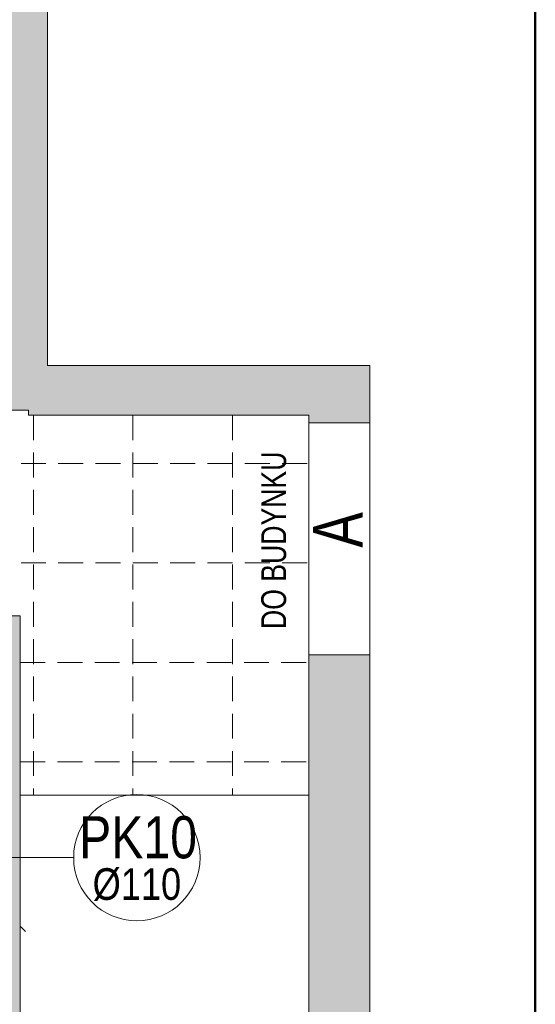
# Model space of a CAD drawing. Header units: millimetres. Extents: x -23540 to 53212, y -37964 to 41185.
# Tile 97 of 203: x -1586 to -1275, y -31832 to -31238. Entities that reach past the tile are written whole.
import ezdxf

# ---------------------------------------------------------------- set-up
doc = ezdxf.new("R2010")
doc.units = ezdxf.units.MM
doc.linetypes.add('DASHEDX2', pattern=[1.5, 1, -0.5])
doc.layers.get('0').update_dxf_attribs({"lineweight": 18})
for name, color, linetype, lineweight in [('Cienka', 7, 'Continuous', 18), ('M_Ramki rysunków', 2, 'Continuous', 18), ('MM_KS_OPISY', 7, 'Continuous', 9), ('PG_PRZERYWANE_ŚREDNIE', 1, 'DASHEDX2', 18), ('PG_ŚCIANY_DZIAŁOWE', 3, 'Continuous', 18)]:
    doc.layers.add(name, color=color, linetype=linetype, lineweight=lineweight)
doc.styles.add('BIKWYM', font='BIKROMSW.SHX', dxfattribs={"width": 0.8})
doc.styles.get("Standard").update_dxf_attribs({"font": 'arial.ttf'})

msp = doc.modelspace()

# ---------------------------------------------------------------- hatches: boundary and pattern name
at = {"layer": 'PG_ŚCIANY_DZIAŁOWE', "true_color": 0x636466, "transparency": 33554610}
h = msp.add_hatch(color=251, dxfattribs=at)
h.dxf.hatch_style = 1
h.paths.add_polyline_path([(-2230.66, -30291.59), (-2225.66, -30291.59), (-2225.66, -30297.09), (-2230.66, -30297.09)])
h.paths.add_polyline_path([(-2237.41, -30196.09), (-2213.91, -30196.09), (-2213.91, -29863.09), (-2173.91, -29863.09), (-2173.91, -29849.09), (-2133.41, -29849.09), (-2133.41, -29791.84), (-2186.41, -29791.84), (-2186.41, -29662.84), (-2237.41, -29662.84)])
h.paths.add_polyline_path([(-2213.91, -30297.09), (-2225.66, -30297.09), (-2225.66, -30291.59), (-2230.66, -30291.59), (-2230.66, -30297.09), (-2237.41, -30297.09), (-2237.41, -31250.84), (-2042.28, -31250.84), (-2042.28, -31290.59), (-2022.41, -31290.59), (-2022.41, -31473.84), (-1737.41, -31473.84), (-1737.41, -31458.84), (-2007.41, -31458.84), (-2007.41, -31250.84), (-1619.41, -31250.84), (-1619.41, -31473.84), (-1580.41, -31473.84), (-1580.41, -31476.84), (-1450.35, -31476.84), (-1411.41, -31476.84), (-1374.48, -31446.84), (-1568.91, -31446.84), (-1568.91, -31225.84), (-2213.91, -31225.84), (-2213.91, -30665.09), (-2032.41, -30665.09), (-2032.41, -30643.59), (-2213.91, -30643.59), (-2213.91, -30461.09), (-2198.91, -30461.09), (-2198.91, -30418.59), (-2213.91, -30418.59)])
h = msp.add_hatch(color=251, dxfattribs=at)
h.dxf.hatch_style = 1
h.paths.add_polyline_path([(-1374.48, -31621.34), (-1411.41, -31621.34), (-1411.41, -32089.84), (-1585.41, -32089.84), (-1585.41, -31705.84), (-1585.41, -31597.84), (-1707.91, -31597.84), (-1707.91, -31616.34), (-1628.41, -31616.34), (-1628.41, -31826.84), (-1875.91, -31826.84), (-1875.91, -31616.34), (-1808.91, -31616.34), (-1808.91, -31597.84), (-1902.41, -31597.84), (-1902.41, -31616.34), (-1890.41, -31616.34), (-1890.41, -31845.34), (-1628.41, -31845.34), (-1628.41, -32031.34), (-2003.41, -32031.34), (-2003.41, -31616.34), (-2003.41, -31597.84), (-2053.41, -31597.84), (-2053.41, -31613.84), (-2021.91, -31613.84), (-2021.91, -32052.34), (-1822.41, -32052.34), (-1822.41, -32059.34), (-1813.41, -32059.34), (-1813.41, -32052.34), (-1624.41, -32052.34), (-1624.41, -32217.84), (-1637.91, -32217.84), (-1637.91, -32289.84), (-1562.85, -32289.84), (-1562.85, -32135.8), (-1374.48, -32135.8)])
h.paths.add_polyline_path([(-1411.41, -31481.34), (-1374.48, -31481.34), (-1374.48, -31446.84), (-1411.41, -31476.84)])

# ---------------------------------------------------------------- linework, layer by layer
at = {"color": 251, "true_color": 0x636466}
for p, q in [((-1568.91, -31446.84), (-1568.91, -30291.47)), ((-1568.91, -31446.84), (-1374.48, -31446.84)), ((-1374.48, -31446.84), (-1374.48, -32135.8)), ((-1636.41, -31473.84), (-1580.41, -31473.84)), ((-1580.41, -31473.84), (-1580.41, -31476.84)), ((-1580.41, -31476.84), (-1450.35, -31476.84)), ((-1450.35, -31476.84), (-1411.41, -31476.84)), ((-1411.41, -31476.84), (-1411.41, -31491.84)), ((-1411.41, -31491.84), (-1411.41, -31705.84)), ((-1707.91, -31597.84), (-1585.41, -31597.84)), ((-1585.41, -31705.84), (-1585.41, -31597.84)), ((-1585.41, -31705.84), (-1585.41, -32089.84)), ((-1411.41, -31705.84), (-1585.41, -31705.84)), ((-1411.41, -32089.84), (-1411.41, -31705.84))]:
    msp.add_line(p, q, dxfattribs=at)
at = {"color": 251, "lineweight": 20, "true_color": 0x636466}
for p, q in [((-1411.41, -31705.84), (-1411.41, -31719.84)), ((-1411.41, -31719.84), (-1411.41, -32089.84))]:
    msp.add_line(p, q, dxfattribs=at)
at = {"color": 251, "linetype": 'Continuous', "lineweight": 20, "true_color": 0x636466}
msp.add_line((-1582.18, -31788.15), (-1585.41, -31784.92), dxfattribs=at)
at = {"layer": 'Cienka', "color": 251, "true_color": 0x636466}
for p, q in [((-1411.41, -31481.34), (-1374.48, -31481.34)), ((-1411.41, -31621.34), (-1374.48, -31621.34))]:
    msp.add_line(p, q, dxfattribs=at)
at = {"layer": 'M_Ramki rysunków', "color": 18, "lineweight": 50, "true_color": 0x000000}
msp.add_line((-1274.73, -28995.36), (-1274.73, -33095.36), dxfattribs=at)
at = {"layer": 'MM_KS_OPISY'}
msp.add_line((-1553.15, -31743.58), (-1614.6, -31743.58), dxfattribs=at)
msp.add_circle((-1515.05, -31743.58), 38.1, dxfattribs=at)
msp.add_circle((-1515.05, -31743.58), 38.1, dxfattribs=at)
at = {"layer": 'PG_PRZERYWANE_ŚREDNIE', "color": 251, "lineweight": 15, "ltscale": 15, "true_color": 0x636466}
for p, q in [((-1577.41, -31476.84), (-1577.41, -31705.84)), ((-1517.41, -31476.84), (-1517.41, -31705.84)), ((-1457.41, -31476.84), (-1457.41, -31705.84)), ((-2237.41, -31505.84), (-1411.41, -31505.84)), ((-2237.41, -31565.84), (-1411.41, -31565.84)), ((-1585.41, -31625.84), (-1411.41, -31625.84)), ((-1585.41, -31685.84), (-1411.41, -31685.84))]:
    msp.add_line(p, q, dxfattribs=at)

# ---------------------------------------------------------------- texts
at = {"layer": 'Cienka', "color": 251, "true_color": 0x636466, "style": 'BIKWYM', "width": 0.8}
for s, height, p in [('DO BUDYNKU', 15, (-1425.03, -31605.74)), ('A', 30, (-1378.87, -31556.67))]:
    msp.add_text(s, height=height, rotation=90, dxfattribs=at).set_placement(p)
at = {"layer": 'MM_KS_OPISY', "attachment_point": 1}
for s, width, insert, char_height in [('{\\fArial Narrow|b0|i0|c238|p34;PK10}', 25.4, (-1549.9, -31718.59), 25.4), ('{\\fArial Narrow|b0|i0|c238|p34;%%C110}', 0.5033, (-1541.71, -31749.99), 19.05)]:
    msp.add_mtext_dynamic_manual_height_columns(s, width=width, gutter_width=1, heights=[0], dxfattribs=dict(at, insert=insert, char_height=char_height))

doc.saveas('drawing.dxf')
